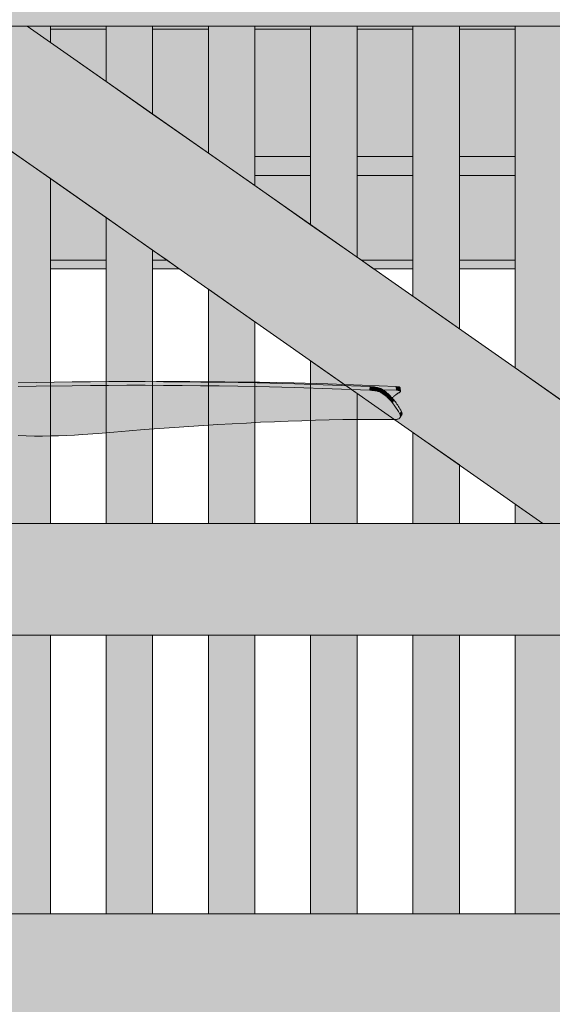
# Model space of a CAD drawing. Header units: millimetres. Extents: x 1567 to 2756, y -116 to 725.
# Tile 126 of 256: x 1724 to 1735, y 419 to 440. Entities that reach past the tile are written whole.
import ezdxf

# ---------------------------------------------------------------- set-up
doc = ezdxf.new("R2010")
doc.units = ezdxf.units.MM
doc.layers.add('Ech.1_50', color=7, linetype='Continuous')

msp = doc.modelspace()

# ---------------------------------------------------------------- hatches: boundary and pattern name
at = {"layer": 'Ech.1_50', "linetype": 'Continuous', "lineweight": 5, "true_color": 0xe6f1fc, "transparency": 33554687}
for points in [[(1586.223, 440.296), (1777.723, 440.296), (1777.723, 481.046), (1586.223, 481.046), (1586.223, 440.296)], [(1724.323, 440.228), (1725.523, 440.228), (1725.523, 440.296), (1724.323, 440.296), (1724.323, 440.228)], [(1726.523, 440.228), (1727.723, 440.228), (1727.723, 440.296), (1726.523, 440.296), (1726.523, 440.228)], [(1728.723, 440.228), (1729.923, 440.228), (1729.923, 440.296), (1728.723, 440.296), (1728.723, 440.228)], [(1730.923, 440.228), (1732.123, 440.228), (1732.123, 440.296), (1730.923, 440.296), (1730.923, 440.228)], [(1733.123, 440.228), (1734.323, 440.228), (1734.323, 440.296), (1733.123, 440.296), (1733.123, 440.228)]]:
    msp.add_hatch(color=7, dxfattribs=at).paths.add_polyline_path(points)
at = {"layer": 'Ech.1_50', "linetype": 'Continuous', "lineweight": 5, "true_color": 0xe0d9d1, "transparency": 33554687}
msp.add_hatch(color=254, dxfattribs=at).paths.add_polyline_path([(1734.921, 429.596), (1739.105, 429.596), (1723.824, 440.296), (1719.639, 440.296), (1734.921, 429.596)])
at = {"layer": 'Ech.1_50', "linetype": 'Continuous', "lineweight": 5, "true_color": 0xeaddd7, "transparency": 33554687}
for points in [[(1724.323, 440.296), (1723.824, 440.296), (1724.323, 439.947), (1724.323, 440.296)], [(1726.523, 440.296), (1725.523, 440.296), (1725.523, 439.106), (1726.523, 438.406), (1726.523, 440.296)], [(1728.723, 440.296), (1727.723, 440.296), (1727.723, 437.566), (1728.723, 436.866), (1728.723, 440.296)], [(1730.923, 440.296), (1729.923, 440.296), (1729.923, 436.025), (1730.923, 435.325), (1730.923, 440.296)], [(1733.123, 440.296), (1732.123, 440.296), (1732.123, 434.485), (1733.123, 433.785), (1733.123, 440.296)], [(1735.323, 440.296), (1734.323, 440.296), (1734.323, 432.944), (1735.323, 432.244), (1735.323, 440.296)], [(1723.323, 429.596), (1724.323, 429.596), (1724.323, 437.017), (1723.323, 437.717), (1723.323, 429.596)], [(1725.523, 429.596), (1726.523, 429.596), (1726.523, 435.476), (1725.523, 436.176), (1725.523, 429.596)], [(1727.723, 429.596), (1728.723, 429.596), (1728.723, 433.936), (1727.723, 434.636), (1727.723, 429.596)], [(1729.923, 429.596), (1730.923, 429.596), (1730.923, 432.395), (1729.923, 433.095), (1729.923, 429.596)], [(1732.123, 429.596), (1733.123, 429.596), (1733.123, 430.855), (1732.123, 431.555), (1732.123, 429.596)], [(1734.323, 429.596), (1734.921, 429.596), (1734.323, 430.015), (1734.323, 429.596)], [(1724.323, 427.196), (1723.323, 427.196), (1723.323, 421.196), (1724.323, 421.196), (1724.323, 427.196)], [(1726.523, 427.196), (1725.523, 427.196), (1725.523, 421.196), (1726.523, 421.196), (1726.523, 427.196)], [(1727.723, 421.196), (1728.723, 421.196), (1728.723, 427.196), (1727.723, 427.196), (1727.723, 421.196)], [(1729.923, 421.196), (1730.923, 421.196), (1730.923, 427.196), (1729.923, 427.196), (1729.923, 421.196)], [(1732.123, 421.196), (1733.123, 421.196), (1733.123, 427.196), (1732.123, 427.196), (1732.123, 421.196)], [(1735.323, 427.196), (1734.323, 427.196), (1734.323, 421.196), (1735.323, 421.196), (1735.323, 427.196)]]:
    msp.add_hatch(color=254, dxfattribs=at).paths.add_polyline_path(points)
at = {"layer": 'Ech.1_50', "linetype": 'Continuous', "lineweight": 5, "true_color": 0xe0d1b3, "transparency": 33554687}
for points in [[(1725.523, 440.228), (1724.323, 440.228), (1724.323, 439.947), (1725.523, 439.106), (1725.523, 440.228)], [(1727.723, 440.228), (1726.523, 440.228), (1726.523, 438.406), (1727.723, 437.566), (1727.723, 440.228)], [(1728.723, 437.492), (1729.923, 437.492), (1729.923, 440.228), (1728.723, 440.228), (1728.723, 437.492)], [(1730.923, 437.492), (1732.123, 437.492), (1732.123, 440.228), (1730.923, 440.228), (1730.923, 437.492)], [(1733.123, 437.492), (1734.323, 437.492), (1734.323, 440.228), (1733.123, 440.228), (1733.123, 437.492)], [(1728.723, 437.082), (1729.923, 437.082), (1729.923, 437.492), (1728.723, 437.492), (1728.723, 437.082)], [(1730.923, 437.082), (1732.123, 437.082), (1732.123, 437.492), (1730.923, 437.492), (1730.923, 437.082)], [(1733.123, 437.082), (1734.323, 437.082), (1734.323, 437.492), (1733.123, 437.492), (1733.123, 437.082)]]:
    msp.add_hatch(color=254, dxfattribs=at).paths.add_polyline_path(points)
at = {"layer": 'Ech.1_50', "linetype": 'Continuous', "lineweight": 5, "true_color": 0xf7e0b3, "transparency": 33554687}
for points in [[(1729.923, 437.082), (1728.723, 437.082), (1728.723, 436.866), (1729.923, 436.025), (1729.923, 437.082)], [(1731.019, 435.258), (1732.123, 435.258), (1732.123, 437.082), (1730.923, 437.082), (1730.923, 435.325), (1731.019, 435.258)], [(1733.123, 435.258), (1734.323, 435.258), (1734.323, 437.082), (1733.123, 437.082), (1733.123, 435.258)], [(1724.323, 435.258), (1725.523, 435.258), (1725.523, 436.176), (1724.323, 437.017), (1724.323, 435.258)], [(1726.523, 435.258), (1726.835, 435.258), (1726.523, 435.476), (1726.523, 435.258)], [(1724.323, 435.077), (1725.523, 435.077), (1725.523, 435.258), (1724.323, 435.258), (1724.323, 435.077)], [(1726.523, 435.077), (1727.093, 435.077), (1726.835, 435.258), (1726.523, 435.258), (1726.523, 435.077)], [(1732.123, 435.258), (1731.019, 435.258), (1731.277, 435.077), (1732.123, 435.077), (1732.123, 435.258)], [(1733.123, 435.077), (1734.323, 435.077), (1734.323, 435.258), (1733.123, 435.258), (1733.123, 435.077)]]:
    msp.add_hatch(color=254, dxfattribs=at).paths.add_polyline_path(points)
at = {"layer": 'Ech.1_50', "linetype": 'Continuous', "lineweight": 5, "true_color": 0xb9b9b9, "transparency": 33554687}
for points in [[(1726.365, 432.649), (1725.971, 432.649), (1725.578, 432.648), (1725.186, 432.645), (1724.796, 432.641), (1724.019, 432.629), (1723.632, 432.621), (1723.246, 432.612), (1722.862, 432.601), (1722.48, 432.589), (1721.718, 432.562), (1721.717, 432.482), (1722.477, 432.51), (1722.859, 432.522), (1723.242, 432.533), (1723.628, 432.542), (1724.015, 432.55), (1724.793, 432.561), (1725.184, 432.565), (1725.575, 432.568), (1725.968, 432.569), (1726.363, 432.569), (1726.759, 432.567), (1727.156, 432.565), (1727.556, 432.56), (1727.957, 432.555), (1728.36, 432.548), (1728.765, 432.54), (1729.577, 432.519), (1730.388, 432.493), (1731.196, 432.462), (1731.205, 432.541), (1730.395, 432.572), (1729.583, 432.599), (1728.769, 432.619), (1728.364, 432.628), (1727.96, 432.635), (1727.559, 432.64), (1727.159, 432.644), (1726.761, 432.647), (1726.365, 432.649)], [(1727.322, 432.649), (1726.941, 432.649), (1726.609, 432.648), (1726.761, 432.647), (1727.159, 432.644), (1727.559, 432.64), (1727.96, 432.635), (1728.364, 432.628), (1728.769, 432.619), (1729.583, 432.599), (1730.395, 432.572), (1731.205, 432.541), (1731.227, 432.539), (1731.25, 432.538), (1731.273, 432.535), (1731.296, 432.533), (1731.319, 432.529), (1731.342, 432.525), (1731.363, 432.521), (1731.384, 432.516), (1731.403, 432.51), (1731.42, 432.504), (1731.434, 432.498), (1731.447, 432.491), (1731.454, 432.487), (1731.462, 432.482), (1731.469, 432.478), (1731.474, 432.474), (1731.769, 432.462), (1731.763, 432.541), (1731.028, 432.572), (1730.296, 432.599), (1729.564, 432.619), (1729.197, 432.628), (1728.826, 432.635), (1728.454, 432.64), (1728.078, 432.644), (1727.701, 432.647), (1727.322, 432.649)], [(1726.363, 432.569), (1725.968, 432.569), (1725.575, 432.568), (1725.184, 432.565), (1724.793, 432.561), (1724.015, 432.55), (1723.628, 432.542), (1723.242, 432.533), (1722.859, 432.522), (1722.477, 432.51), (1721.717, 432.482), (1721.715, 432.482), (1721.714, 432.482), (1721.712, 432.482), (1721.531, 432.474), (1721.413, 432.469), (1721.301, 432.464), (1721.138, 432.456), (1721.139, 432.456), (1721.138, 432.456), (1721.219, 432.447), (1721.3, 432.432), (1721.304, 432.431), (1721.309, 432.43), (1721.314, 432.428), (1721.319, 432.427), (1721.34, 432.42), (1721.381, 432.406), (1721.421, 432.388), (1721.46, 432.368), (1721.539, 432.32), (1721.616, 432.262), (1721.692, 432.196), (1721.729, 432.159), (1721.765, 432.119), (1721.801, 432.077), (1721.836, 432.033), (1721.904, 431.937), (1721.971, 431.836), (1721.981, 431.831), (1722.004, 431.821), (1722.026, 431.811), (1722.049, 431.802), (1722.072, 431.792), (1722.094, 431.783), (1722.117, 431.775), (1722.139, 431.766), (1722.162, 431.758), (1722.185, 431.751), (1722.207, 431.743), (1722.221, 431.739), (1722.234, 431.734), (1722.248, 431.73), (1722.59, 431.646), (1722.762, 431.607), (1722.934, 431.572), (1723.107, 431.541), (1723.281, 431.517), (1723.455, 431.5), (1723.63, 431.488), (1723.806, 431.481), (1723.981, 431.477), (1724.155, 431.477), (1724.329, 431.479), (1724.502, 431.484), (1724.674, 431.49), (1724.845, 431.499), (1725.015, 431.509), (1725.353, 431.533), (1725.687, 431.561), (1726.017, 431.589), (1726.344, 431.615), (1726.667, 431.638), (1726.987, 431.661), (1727.303, 431.683), (1727.616, 431.703), (1727.927, 431.723), (1728.235, 431.741), (1728.54, 431.758), (1728.842, 431.773), (1729.142, 431.786), (1729.44, 431.798), (1729.736, 431.808), (1730.031, 431.817), (1730.323, 431.824), (1730.614, 431.83), (1730.904, 431.834), (1731.193, 431.836), (1731.767, 431.837), (1731.784, 431.838), (1731.8, 431.84), (1731.813, 431.845), (1731.825, 431.851), (1731.836, 431.859), (1731.844, 431.869), (1731.844, 431.869), (1731.849, 431.88), (1731.853, 431.892), (1731.854, 431.905), (1731.852, 431.919), (1731.847, 431.934), (1731.841, 431.949), (1731.826, 431.976), (1731.811, 432.002), (1731.796, 432.027), (1731.781, 432.052), (1731.765, 432.077), (1731.749, 432.1), (1731.733, 432.123), (1731.717, 432.145), (1731.7, 432.167), (1731.684, 432.189), (1731.68, 432.193), (1731.677, 432.197), (1731.674, 432.202), (1731.67, 432.206), (1731.667, 432.21), (1731.663, 432.214), (1731.66, 432.218), (1731.656, 432.222), (1731.653, 432.226), (1731.649, 432.23), (1731.639, 432.242), (1731.628, 432.253), (1731.618, 432.265), (1731.607, 432.276), (1731.596, 432.287), (1731.585, 432.297), (1731.574, 432.307), (1731.563, 432.317), (1731.552, 432.327), (1731.541, 432.337), (1731.538, 432.34), (1731.534, 432.343), (1731.53, 432.346), (1731.527, 432.349), (1731.523, 432.352), (1731.519, 432.355), (1731.515, 432.358), (1731.512, 432.361), (1731.508, 432.364), (1731.504, 432.367), (1731.497, 432.372), (1731.49, 432.377), (1731.483, 432.382), (1731.476, 432.387), (1731.469, 432.392), (1731.462, 432.397), (1731.455, 432.401), (1731.448, 432.406), (1731.441, 432.41), (1731.433, 432.415), (1731.421, 432.421), (1731.407, 432.427), (1731.39, 432.433), (1731.371, 432.438), (1731.351, 432.443), (1731.33, 432.447), (1731.307, 432.451), (1731.285, 432.455), (1731.262, 432.457), (1731.239, 432.459), (1731.218, 432.461), (1731.196, 432.462), (1730.388, 432.493), (1729.577, 432.519), (1728.765, 432.54), (1728.36, 432.548), (1727.957, 432.555), (1727.556, 432.56), (1727.156, 432.565), (1726.759, 432.567), (1726.363, 432.569)], [(1731.196, 432.462), (1731.218, 432.461), (1731.239, 432.459), (1731.262, 432.457), (1731.285, 432.455), (1731.307, 432.451), (1731.33, 432.447), (1731.351, 432.443), (1731.371, 432.438), (1731.39, 432.433), (1731.407, 432.427), (1731.421, 432.421), (1731.433, 432.415), (1731.447, 432.491), (1731.434, 432.498), (1731.42, 432.504), (1731.403, 432.51), (1731.384, 432.516), (1731.363, 432.521), (1731.342, 432.525), (1731.319, 432.529), (1731.296, 432.533), (1731.273, 432.535), (1731.25, 432.538), (1731.227, 432.539), (1731.205, 432.541), (1731.196, 432.462)], [(1731.454, 432.487), (1731.447, 432.491), (1731.433, 432.415), (1731.441, 432.41), (1731.448, 432.406), (1731.455, 432.401), (1731.462, 432.397), (1731.469, 432.392), (1731.476, 432.387), (1731.483, 432.382), (1731.49, 432.377), (1731.497, 432.372), (1731.504, 432.367), (1731.521, 432.442), (1731.513, 432.447), (1731.506, 432.453), (1731.499, 432.458), (1731.491, 432.463), (1731.484, 432.468), (1731.477, 432.473), (1731.469, 432.478), (1731.462, 432.482), (1731.454, 432.487)], [(1731.769, 432.462), (1731.474, 432.474), (1731.477, 432.473), (1731.484, 432.468), (1731.491, 432.463), (1731.499, 432.458), (1731.506, 432.453), (1731.513, 432.447), (1731.521, 432.442), (1731.525, 432.439), (1731.529, 432.436), (1731.533, 432.433), (1731.537, 432.43), (1731.54, 432.427), (1731.544, 432.424), (1731.548, 432.42), (1731.552, 432.417), (1731.556, 432.414), (1731.56, 432.411), (1731.572, 432.401), (1731.583, 432.39), (1731.595, 432.38), (1731.606, 432.369), (1731.618, 432.359), (1731.629, 432.347), (1731.64, 432.336), (1731.651, 432.324), (1731.662, 432.312), (1731.674, 432.3), (1731.675, 432.298), (1731.685, 432.307), (1731.697, 432.317), (1731.708, 432.327), (1731.719, 432.337), (1731.723, 432.34), (1731.727, 432.343), (1731.731, 432.346), (1731.735, 432.349), (1731.739, 432.352), (1731.743, 432.355), (1731.747, 432.358), (1731.75, 432.361), (1731.754, 432.364), (1731.758, 432.367), (1731.765, 432.372), (1731.773, 432.377), (1731.78, 432.382), (1731.787, 432.387), (1731.794, 432.392), (1731.802, 432.397), (1731.809, 432.401), (1731.816, 432.406), (1731.824, 432.41), (1731.831, 432.415), (1731.84, 432.421), (1731.848, 432.427), (1731.853, 432.433), (1731.854, 432.438), (1731.854, 432.439), (1731.852, 432.443), (1731.848, 432.447), (1731.84, 432.451), (1731.831, 432.455), (1731.819, 432.457), (1731.804, 432.459), (1731.787, 432.461), (1731.769, 432.462)], [(1731.525, 432.439), (1731.521, 432.442), (1731.504, 432.367), (1731.508, 432.364), (1731.512, 432.361), (1731.515, 432.358), (1731.519, 432.355), (1731.523, 432.352), (1731.527, 432.349), (1731.53, 432.346), (1731.534, 432.343), (1731.538, 432.34), (1731.541, 432.337), (1731.56, 432.411), (1731.556, 432.414), (1731.552, 432.417), (1731.548, 432.42), (1731.544, 432.424), (1731.54, 432.427), (1731.537, 432.43), (1731.533, 432.433), (1731.529, 432.436), (1731.525, 432.439)], [(1731.572, 432.401), (1731.56, 432.411), (1731.541, 432.337), (1731.552, 432.327), (1731.563, 432.317), (1731.574, 432.307), (1731.585, 432.297), (1731.596, 432.287), (1731.607, 432.276), (1731.618, 432.265), (1731.628, 432.253), (1731.639, 432.242), (1731.649, 432.23), (1731.674, 432.3), (1731.662, 432.312), (1731.651, 432.324), (1731.64, 432.336), (1731.629, 432.347), (1731.618, 432.359), (1731.606, 432.369), (1731.595, 432.38), (1731.583, 432.39), (1731.572, 432.401)], [(1731.769, 432.462), (1731.787, 432.461), (1731.804, 432.459), (1731.819, 432.457), (1731.831, 432.455), (1731.84, 432.451), (1731.848, 432.447), (1731.852, 432.443), (1731.854, 432.439), (1731.846, 432.517), (1731.845, 432.521), (1731.841, 432.525), (1731.834, 432.529), (1731.825, 432.533), (1731.813, 432.535), (1731.798, 432.538), (1731.781, 432.539), (1731.763, 432.541), (1731.769, 432.462)], [(1731.677, 432.296), (1731.674, 432.3), (1731.649, 432.23), (1731.653, 432.226), (1731.656, 432.222), (1731.66, 432.218), (1731.663, 432.214), (1731.667, 432.21), (1731.67, 432.206), (1731.674, 432.202), (1731.677, 432.197), (1731.68, 432.193), (1731.684, 432.189), (1731.71, 432.257), (1731.706, 432.262), (1731.703, 432.266), (1731.699, 432.27), (1731.695, 432.275), (1731.692, 432.279), (1731.688, 432.283), (1731.685, 432.287), (1731.681, 432.291), (1731.677, 432.296)], [(1731.727, 432.235), (1731.71, 432.257), (1731.684, 432.189), (1731.7, 432.167), (1731.717, 432.145), (1731.733, 432.123), (1731.749, 432.1), (1731.765, 432.077), (1731.781, 432.052), (1731.796, 432.027), (1731.811, 432.002), (1731.826, 431.976), (1731.841, 431.949), (1731.875, 432.008), (1731.86, 432.035), (1731.844, 432.062), (1731.828, 432.089), (1731.812, 432.115), (1731.796, 432.141), (1731.779, 432.165), (1731.762, 432.189), (1731.745, 432.212), (1731.727, 432.235)], [(1731.844, 431.869), (1731.88, 431.924), (1731.881, 431.925), (1731.886, 431.937), (1731.889, 431.949), (1731.89, 431.963), (1731.887, 431.978), (1731.882, 431.993), (1731.875, 432.008), (1731.841, 431.949), (1731.847, 431.934), (1731.852, 431.919), (1731.854, 431.905), (1731.853, 431.892), (1731.849, 431.88), (1731.844, 431.869)]]:
    msp.add_hatch(color=9, dxfattribs=at).paths.add_polyline_path(points)
at = {"layer": 'Ech.1_50', "linetype": 'Continuous', "lineweight": 5, "true_color": 0xe3bbbb, "transparency": 33554687}
for points in [[(1683.723, 427.196), (1750.723, 427.196), (1750.723, 429.596), (1683.723, 429.596), (1683.723, 427.196)], [(1689.36, 418.796), (1745.086, 418.796), (1742.686, 421.196), (1691.76, 421.196), (1689.36, 418.796)]]:
    msp.add_hatch(color=9, dxfattribs=at).paths.add_polyline_path(points)

# ---------------------------------------------------------------- linework, layer by layer
at = {"layer": 'Ech.1_50', "color": 7, "linetype": 'Continuous', "lineweight": 5}
for points in [[(1586.223, 440.296), (1777.723, 440.296), (1777.723, 481.046), (1586.223, 481.046), (1586.223, 440.296)], [(1734.921, 429.596), (1739.105, 429.596), (1723.824, 440.296), (1719.639, 440.296), (1734.921, 429.596)], [(1724.323, 440.296), (1723.824, 440.296), (1724.323, 439.947), (1724.323, 440.296)], [(1724.323, 440.228), (1725.523, 440.228), (1725.523, 440.296), (1724.323, 440.296), (1724.323, 440.228)], [(1725.523, 440.228), (1724.323, 440.228), (1724.323, 439.947), (1725.523, 439.106), (1725.523, 440.228)], [(1726.523, 440.296), (1725.523, 440.296), (1725.523, 439.106), (1726.523, 438.406), (1726.523, 440.296)], [(1726.523, 440.228), (1727.723, 440.228), (1727.723, 440.296), (1726.523, 440.296), (1726.523, 440.228)], [(1727.723, 440.228), (1726.523, 440.228), (1726.523, 438.406), (1727.723, 437.566), (1727.723, 440.228)], [(1728.723, 440.296), (1727.723, 440.296), (1727.723, 437.566), (1728.723, 436.866), (1728.723, 440.296)], [(1728.723, 440.228), (1729.923, 440.228), (1729.923, 440.296), (1728.723, 440.296), (1728.723, 440.228)], [(1728.723, 437.492), (1729.923, 437.492), (1729.923, 440.228), (1728.723, 440.228), (1728.723, 437.492)], [(1730.923, 440.296), (1729.923, 440.296), (1729.923, 436.025), (1730.923, 435.325), (1730.923, 440.296)], [(1730.923, 440.228), (1732.123, 440.228), (1732.123, 440.296), (1730.923, 440.296), (1730.923, 440.228)], [(1730.923, 437.492), (1732.123, 437.492), (1732.123, 440.228), (1730.923, 440.228), (1730.923, 437.492)], [(1733.123, 440.296), (1732.123, 440.296), (1732.123, 434.485), (1733.123, 433.785), (1733.123, 440.296)], [(1733.123, 440.228), (1734.323, 440.228), (1734.323, 440.296), (1733.123, 440.296), (1733.123, 440.228)], [(1733.123, 437.492), (1734.323, 437.492), (1734.323, 440.228), (1733.123, 440.228), (1733.123, 437.492)], [(1735.323, 440.296), (1734.323, 440.296), (1734.323, 432.944), (1735.323, 432.244), (1735.323, 440.296)], [(1723.323, 429.596), (1724.323, 429.596), (1724.323, 437.017), (1723.323, 437.717), (1723.323, 429.596)], [(1728.723, 437.082), (1729.923, 437.082), (1729.923, 437.492), (1728.723, 437.492), (1728.723, 437.082)], [(1730.923, 437.082), (1732.123, 437.082), (1732.123, 437.492), (1730.923, 437.492), (1730.923, 437.082)], [(1733.123, 437.082), (1734.323, 437.082), (1734.323, 437.492), (1733.123, 437.492), (1733.123, 437.082)], [(1729.923, 437.082), (1728.723, 437.082), (1728.723, 436.866), (1729.923, 436.025), (1729.923, 437.082)], [(1731.019, 435.258), (1732.123, 435.258), (1732.123, 437.082), (1730.923, 437.082), (1730.923, 435.325), (1731.019, 435.258)], [(1733.123, 435.258), (1734.323, 435.258), (1734.323, 437.082), (1733.123, 437.082), (1733.123, 435.258)], [(1724.323, 435.258), (1725.523, 435.258), (1725.523, 436.176), (1724.323, 437.017), (1724.323, 435.258)], [(1725.523, 429.596), (1726.523, 429.596), (1726.523, 435.476), (1725.523, 436.176), (1725.523, 429.596)], [(1726.523, 435.258), (1726.835, 435.258), (1726.523, 435.476), (1726.523, 435.258)], [(1724.323, 435.077), (1725.523, 435.077), (1725.523, 435.258), (1724.323, 435.258), (1724.323, 435.077)], [(1726.523, 435.077), (1727.093, 435.077), (1726.835, 435.258), (1726.523, 435.258), (1726.523, 435.077)], [(1732.123, 435.258), (1731.019, 435.258), (1731.277, 435.077), (1732.123, 435.077), (1732.123, 435.258)], [(1733.123, 435.077), (1734.323, 435.077), (1734.323, 435.258), (1733.123, 435.258), (1733.123, 435.077)], [(1727.723, 429.596), (1728.723, 429.596), (1728.723, 433.936), (1727.723, 434.636), (1727.723, 429.596)], [(1729.923, 429.596), (1730.923, 429.596), (1730.923, 432.395), (1729.923, 433.095), (1729.923, 429.596)], [(1727.322, 432.649), (1726.941, 432.649), (1726.609, 432.648), (1726.761, 432.647), (1727.159, 432.644), (1727.559, 432.64), (1727.96, 432.635), (1728.364, 432.628), (1728.769, 432.619), (1729.583, 432.599), (1730.395, 432.572), (1731.205, 432.541), (1731.227, 432.539), (1731.25, 432.538), (1731.273, 432.535), (1731.296, 432.533), (1731.319, 432.529), (1731.342, 432.525), (1731.363, 432.521), (1731.384, 432.516), (1731.403, 432.51), (1731.42, 432.504), (1731.434, 432.498), (1731.447, 432.491), (1731.454, 432.487), (1731.462, 432.482), (1731.469, 432.478), (1731.474, 432.474), (1731.769, 432.462), (1731.763, 432.541), (1731.028, 432.572), (1730.296, 432.599), (1729.564, 432.619), (1729.197, 432.628), (1728.826, 432.635), (1728.454, 432.64), (1728.078, 432.644), (1727.701, 432.647), (1727.322, 432.649)], [(1731.196, 432.462), (1731.218, 432.461), (1731.239, 432.459), (1731.262, 432.457), (1731.285, 432.455), (1731.307, 432.451), (1731.33, 432.447), (1731.351, 432.443), (1731.371, 432.438), (1731.39, 432.433), (1731.407, 432.427), (1731.421, 432.421), (1731.433, 432.415), (1731.447, 432.491), (1731.434, 432.498), (1731.42, 432.504), (1731.403, 432.51), (1731.384, 432.516), (1731.363, 432.521), (1731.342, 432.525), (1731.319, 432.529), (1731.296, 432.533), (1731.273, 432.535), (1731.25, 432.538), (1731.227, 432.539), (1731.205, 432.541), (1731.196, 432.462)], [(1731.454, 432.487), (1731.447, 432.491), (1731.433, 432.415), (1731.441, 432.41), (1731.448, 432.406), (1731.455, 432.401), (1731.462, 432.397), (1731.469, 432.392), (1731.476, 432.387), (1731.483, 432.382), (1731.49, 432.377), (1731.497, 432.372), (1731.504, 432.367), (1731.521, 432.442), (1731.513, 432.447), (1731.506, 432.453), (1731.499, 432.458), (1731.491, 432.463), (1731.484, 432.468), (1731.477, 432.473), (1731.469, 432.478), (1731.462, 432.482), (1731.454, 432.487)], [(1731.769, 432.462), (1731.474, 432.474), (1731.477, 432.473), (1731.484, 432.468), (1731.491, 432.463), (1731.499, 432.458), (1731.506, 432.453), (1731.513, 432.447), (1731.521, 432.442), (1731.525, 432.439), (1731.529, 432.436), (1731.533, 432.433), (1731.537, 432.43), (1731.54, 432.427), (1731.544, 432.424), (1731.548, 432.42), (1731.552, 432.417), (1731.556, 432.414), (1731.56, 432.411), (1731.572, 432.401), (1731.583, 432.39), (1731.595, 432.38), (1731.606, 432.369), (1731.618, 432.359), (1731.629, 432.347), (1731.64, 432.336), (1731.651, 432.324), (1731.662, 432.312), (1731.674, 432.3), (1731.675, 432.298), (1731.685, 432.307), (1731.697, 432.317), (1731.708, 432.327), (1731.719, 432.337), (1731.723, 432.34), (1731.727, 432.343), (1731.731, 432.346), (1731.735, 432.349), (1731.739, 432.352), (1731.743, 432.355), (1731.747, 432.358), (1731.75, 432.361), (1731.754, 432.364), (1731.758, 432.367), (1731.765, 432.372), (1731.773, 432.377), (1731.78, 432.382), (1731.787, 432.387), (1731.794, 432.392), (1731.802, 432.397), (1731.809, 432.401), (1731.816, 432.406), (1731.824, 432.41), (1731.831, 432.415), (1731.84, 432.421), (1731.848, 432.427), (1731.853, 432.433), (1731.854, 432.438), (1731.854, 432.439), (1731.852, 432.443), (1731.848, 432.447), (1731.84, 432.451), (1731.831, 432.455), (1731.819, 432.457), (1731.804, 432.459), (1731.787, 432.461), (1731.769, 432.462)], [(1731.525, 432.439), (1731.521, 432.442), (1731.504, 432.367), (1731.508, 432.364), (1731.512, 432.361), (1731.515, 432.358), (1731.519, 432.355), (1731.523, 432.352), (1731.527, 432.349), (1731.53, 432.346), (1731.534, 432.343), (1731.538, 432.34), (1731.541, 432.337), (1731.56, 432.411), (1731.556, 432.414), (1731.552, 432.417), (1731.548, 432.42), (1731.544, 432.424), (1731.54, 432.427), (1731.537, 432.43), (1731.533, 432.433), (1731.529, 432.436), (1731.525, 432.439)], [(1731.572, 432.401), (1731.56, 432.411), (1731.541, 432.337), (1731.552, 432.327), (1731.563, 432.317), (1731.574, 432.307), (1731.585, 432.297), (1731.596, 432.287), (1731.607, 432.276), (1731.618, 432.265), (1731.628, 432.253), (1731.639, 432.242), (1731.649, 432.23), (1731.674, 432.3), (1731.662, 432.312), (1731.651, 432.324), (1731.64, 432.336), (1731.629, 432.347), (1731.618, 432.359), (1731.606, 432.369), (1731.595, 432.38), (1731.583, 432.39), (1731.572, 432.401)], [(1731.769, 432.462), (1731.787, 432.461), (1731.804, 432.459), (1731.819, 432.457), (1731.831, 432.455), (1731.84, 432.451), (1731.848, 432.447), (1731.852, 432.443), (1731.854, 432.439), (1731.846, 432.517), (1731.845, 432.521), (1731.841, 432.525), (1731.834, 432.529), (1731.825, 432.533), (1731.813, 432.535), (1731.798, 432.538), (1731.781, 432.539), (1731.763, 432.541), (1731.769, 432.462)], [(1731.677, 432.296), (1731.674, 432.3), (1731.649, 432.23), (1731.653, 432.226), (1731.656, 432.222), (1731.66, 432.218), (1731.663, 432.214), (1731.667, 432.21), (1731.67, 432.206), (1731.674, 432.202), (1731.677, 432.197), (1731.68, 432.193), (1731.684, 432.189), (1731.71, 432.257), (1731.706, 432.262), (1731.703, 432.266), (1731.699, 432.27), (1731.695, 432.275), (1731.692, 432.279), (1731.688, 432.283), (1731.685, 432.287), (1731.681, 432.291), (1731.677, 432.296)], [(1731.727, 432.235), (1731.71, 432.257), (1731.684, 432.189), (1731.7, 432.167), (1731.717, 432.145), (1731.733, 432.123), (1731.749, 432.1), (1731.765, 432.077), (1731.781, 432.052), (1731.796, 432.027), (1731.811, 432.002), (1731.826, 431.976), (1731.841, 431.949), (1731.875, 432.008), (1731.86, 432.035), (1731.844, 432.062), (1731.828, 432.089), (1731.812, 432.115), (1731.796, 432.141), (1731.779, 432.165), (1731.762, 432.189), (1731.745, 432.212), (1731.727, 432.235)], [(1731.844, 431.869), (1731.88, 431.924), (1731.881, 431.925), (1731.886, 431.937), (1731.889, 431.949), (1731.89, 431.963), (1731.887, 431.978), (1731.882, 431.993), (1731.875, 432.008), (1731.841, 431.949), (1731.847, 431.934), (1731.852, 431.919), (1731.854, 431.905), (1731.853, 431.892), (1731.849, 431.88), (1731.844, 431.869)], [(1732.123, 429.596), (1733.123, 429.596), (1733.123, 430.855), (1732.123, 431.555), (1732.123, 429.596)], [(1734.323, 429.596), (1734.921, 429.596), (1734.323, 430.015), (1734.323, 429.596)], [(1683.723, 427.196), (1750.723, 427.196), (1750.723, 429.596), (1683.723, 429.596), (1683.723, 427.196)], [(1724.323, 427.196), (1723.323, 427.196), (1723.323, 421.196), (1724.323, 421.196), (1724.323, 427.196)], [(1726.523, 427.196), (1725.523, 427.196), (1725.523, 421.196), (1726.523, 421.196), (1726.523, 427.196)], [(1727.723, 421.196), (1728.723, 421.196), (1728.723, 427.196), (1727.723, 427.196), (1727.723, 421.196)], [(1729.923, 421.196), (1730.923, 421.196), (1730.923, 427.196), (1729.923, 427.196), (1729.923, 421.196)], [(1732.123, 421.196), (1733.123, 421.196), (1733.123, 427.196), (1732.123, 427.196), (1732.123, 421.196)], [(1735.323, 427.196), (1734.323, 427.196), (1734.323, 421.196), (1735.323, 421.196), (1735.323, 427.196)], [(1689.36, 418.796), (1745.086, 418.796), (1742.686, 421.196), (1691.76, 421.196), (1689.36, 418.796)]]:
    msp.add_lwpolyline(points, close=True, dxfattribs=at)
for points in [[(1723.628, 432.542), (1724.015, 432.55), (1724.793, 432.561), (1725.184, 432.565), (1725.575, 432.568), (1725.968, 432.569), (1726.363, 432.569), (1726.759, 432.567), (1727.156, 432.565), (1727.556, 432.56), (1727.957, 432.555), (1728.36, 432.548), (1728.765, 432.54), (1729.577, 432.519), (1730.388, 432.493), (1731.196, 432.462), (1731.205, 432.541), (1730.395, 432.572), (1729.583, 432.599), (1728.769, 432.619), (1728.364, 432.628), (1727.96, 432.635), (1727.559, 432.64), (1727.159, 432.644), (1726.761, 432.647), (1726.365, 432.649), (1726.365, 432.649), (1725.971, 432.649), (1725.578, 432.648), (1725.186, 432.645), (1724.796, 432.641), (1724.019, 432.629), (1723.632, 432.621)], [(1723.63, 431.488), (1723.806, 431.481), (1723.981, 431.477), (1724.155, 431.477), (1724.329, 431.479), (1724.502, 431.484), (1724.674, 431.49), (1724.845, 431.499), (1725.015, 431.509), (1725.353, 431.533), (1725.687, 431.561), (1726.017, 431.589), (1726.344, 431.615), (1726.667, 431.638), (1726.987, 431.661), (1727.303, 431.683), (1727.616, 431.703), (1727.927, 431.723), (1728.235, 431.741), (1728.54, 431.758), (1728.842, 431.773), (1729.142, 431.786), (1729.44, 431.798), (1729.736, 431.808), (1730.031, 431.817), (1730.323, 431.824), (1730.614, 431.83), (1730.904, 431.834), (1731.193, 431.836), (1731.767, 431.837), (1731.784, 431.838), (1731.8, 431.84), (1731.813, 431.845), (1731.825, 431.851), (1731.836, 431.859), (1731.844, 431.869), (1731.844, 431.869), (1731.849, 431.88), (1731.853, 431.892), (1731.854, 431.905), (1731.852, 431.919), (1731.847, 431.934), (1731.841, 431.949), (1731.826, 431.976), (1731.811, 432.002), (1731.796, 432.027), (1731.781, 432.052), (1731.765, 432.077), (1731.749, 432.1), (1731.733, 432.123), (1731.717, 432.145), (1731.7, 432.167), (1731.684, 432.189), (1731.68, 432.193), (1731.677, 432.197), (1731.674, 432.202), (1731.67, 432.206), (1731.667, 432.21), (1731.663, 432.214), (1731.66, 432.218), (1731.656, 432.222), (1731.653, 432.226), (1731.649, 432.23), (1731.639, 432.242), (1731.628, 432.253), (1731.618, 432.265), (1731.607, 432.276), (1731.596, 432.287), (1731.585, 432.297), (1731.574, 432.307), (1731.563, 432.317), (1731.552, 432.327), (1731.541, 432.337), (1731.538, 432.34), (1731.534, 432.343), (1731.53, 432.346), (1731.527, 432.349), (1731.523, 432.352), (1731.519, 432.355), (1731.515, 432.358), (1731.512, 432.361), (1731.508, 432.364), (1731.504, 432.367), (1731.497, 432.372), (1731.49, 432.377), (1731.483, 432.382), (1731.476, 432.387), (1731.469, 432.392), (1731.462, 432.397), (1731.455, 432.401), (1731.448, 432.406), (1731.441, 432.41), (1731.433, 432.415), (1731.421, 432.421), (1731.407, 432.427), (1731.39, 432.433), (1731.371, 432.438), (1731.351, 432.443), (1731.33, 432.447), (1731.307, 432.451), (1731.285, 432.455), (1731.262, 432.457), (1731.239, 432.459), (1731.218, 432.461), (1731.196, 432.462), (1730.388, 432.493), (1729.577, 432.519), (1728.765, 432.54), (1728.36, 432.548), (1727.957, 432.555), (1727.556, 432.56), (1727.156, 432.565), (1726.759, 432.567), (1726.363, 432.569), (1726.363, 432.569), (1725.968, 432.569), (1725.575, 432.568), (1725.184, 432.565), (1724.793, 432.561), (1724.015, 432.55), (1723.628, 432.542)]]:
    msp.add_lwpolyline(points, dxfattribs=at)

doc.saveas('drawing.dxf')
